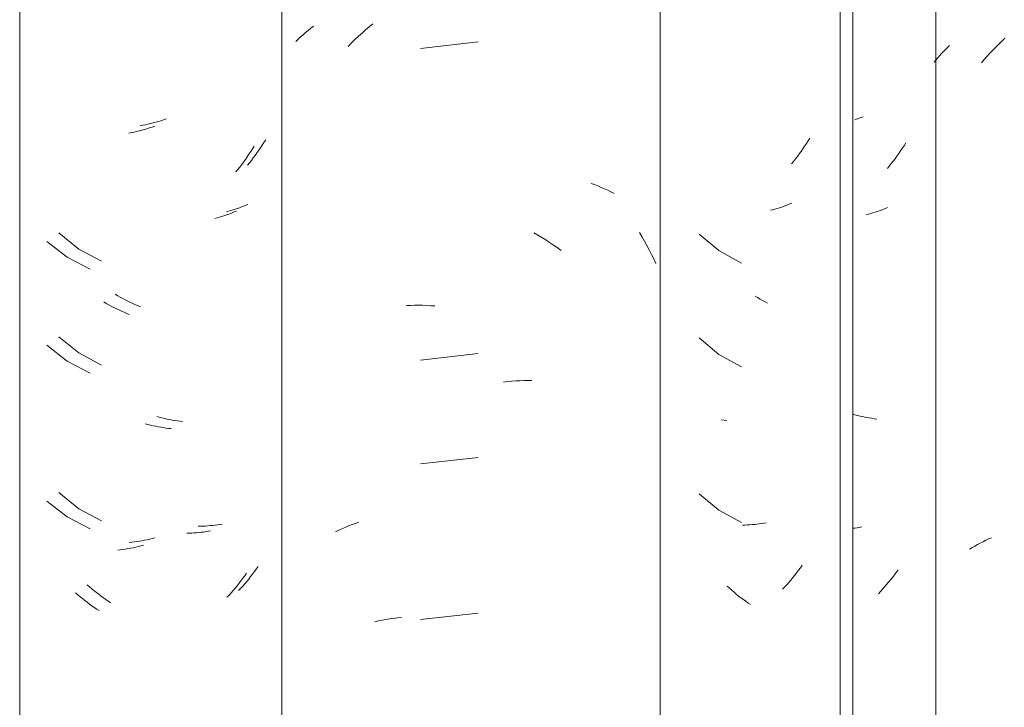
# Model space of a CAD drawing. Header units: metres. Extents: x -27.3 to 21, y -0.3 to 10.3.
# Tile 156 of 255: x 14.612 to 14.898, y 2.863 to 3.063. Entities that reach past the tile are written whole.
import ezdxf

# ---------------------------------------------------------------- set-up
doc = ezdxf.new("R2010")
doc.units = ezdxf.units.M
doc.layers.add('A-GLAZ-CWMG', color=7, linetype='Continuous', lineweight=5)

# ---------------------------------------------------------------- blocks, each defined once
blk = doc.blocks.new('FP_251-FACHADA 03')
at = {"layer": 'A-GLAZ-CWMG', "color": 9, "true_color": 0xc0c0c0}
for p, q in [((20.06318, 3.03375), (20.06237, 3.03349)), ((20.06399, 3.03402), (20.06318, 3.03375)), ((20.06479, 3.0343), (20.06399, 3.03402)), ((20.06281, 2.94772), (20.06206, 2.94792)), ((20.06357, 2.94754), (20.06281, 2.94772)), ((20.06432, 2.94737), (20.06357, 2.94754)), ((20.06507, 2.94721), (20.06432, 2.94737)), ((20.06582, 2.94706), (20.06507, 2.94721)), ((20.06657, 2.94693), (20.06582, 2.94706)), ((20.06731, 2.94681), (20.06657, 2.94693)), ((20.06806, 2.9467), (20.06731, 2.94681)), ((20.0688, 2.94661), (20.06806, 2.9467))]:
    blk.add_line(p, q, dxfattribs=at)
blk = doc.blocks.new('Rectangular Mullion - Telha Fibrocimento - Ondulada-2565197-FACHADA 03')
at = {"layer": 'A-GLAZ-CWMG'}
blk.add_blockref('FP_251-FACHADA 03', (0, 0), dxfattribs=at)
blk = doc.blocks.new('FP_258-FACHADA 03')
at = {"layer": 'A-GLAZ-CWMG', "color": 9, "true_color": 0xc0c0c0}
for p, q in [((20.10418, 3.05546), (20.10505, 3.05632)), ((20.10505, 3.05632), (20.10594, 3.05716)), ((20.08756, 3.05268), (20.08813, 3.05329)), ((20.08813, 3.05329), (20.08872, 3.05389)), ((20.08872, 3.05389), (20.08931, 3.05448)), ((20.08931, 3.05448), (20.08993, 3.05506)), ((20.10162, 3.0528), (20.10246, 3.0537)), ((20.10246, 3.0537), (20.10331, 3.05459)), ((20.10331, 3.05459), (20.10418, 3.05546)), ((20.08545, 3.05015), (20.08596, 3.0508)), ((20.08596, 3.0508), (20.08648, 3.05143)), ((20.08648, 3.05143), (20.08701, 3.05206)), ((20.08701, 3.05206), (20.08756, 3.05268)), ((20.09916, 3.05001), (20.09996, 3.05095)), ((20.09996, 3.05095), (20.10078, 3.05188)), ((20.10078, 3.05188), (20.10162, 3.0528)), ((20.09804, 2.91016), (20.09883, 2.91059)), ((20.09883, 2.91059), (20.09963, 2.911)), ((20.09963, 2.911), (20.10044, 2.9114)), ((20.10044, 2.9114), (20.10127, 2.91178)), ((20.10127, 2.91178), (20.10211, 2.91215)), ((20.09574, 2.9088), (20.09649, 2.90927)), ((20.09649, 2.90927), (20.09726, 2.90972)), ((20.09726, 2.90972), (20.09804, 2.91016))]:
    blk.add_line(p, q, dxfattribs=at)
blk = doc.blocks.new('FP_259-FACHADA 03')
at = {"layer": 'A-GLAZ-CWMG', "color": 9, "true_color": 0xc0c0c0}
for p, q in [((20.0762, 3.02518), (20.07569, 3.02441)), ((20.0767, 3.02595), (20.0762, 3.02518)), ((20.07719, 3.02673), (20.0767, 3.02595)), ((20.07411, 3.02218), (20.07356, 3.02146)), ((20.07464, 3.02292), (20.07411, 3.02218)), ((20.07517, 3.02366), (20.07464, 3.02292)), ((20.07569, 3.02441), (20.07517, 3.02366)), ((20.07243, 3.02004), (20.07186, 3.01935)), ((20.073, 3.02075), (20.07243, 3.02004)), ((20.07356, 3.02146), (20.073, 3.02075)), ((20.07135, 3.00772), (20.07076, 3.00748)), ((20.07193, 3.00797), (20.07135, 3.00772)), ((20.06639, 3.0061), (20.06574, 3.00595)), ((20.06704, 3.00626), (20.06639, 3.0061)), ((20.06768, 3.00643), (20.06704, 3.00626)), ((20.06831, 3.00662), (20.06768, 3.00643)), ((20.06893, 3.00682), (20.06831, 3.00662)), ((20.06955, 3.00703), (20.06893, 3.00682)), ((20.07016, 3.00725), (20.06955, 3.00703)), ((20.07076, 3.00748), (20.07016, 3.00725)), ((20.01721, 3.00028), (20.02297, 2.99552)), ((20.02297, 2.99552), (20.02951, 2.99189)), ((20.03419, 2.98185), (20.03348, 2.98229)), ((20.03492, 2.98143), (20.03419, 2.98185)), ((20.03564, 2.98101), (20.03492, 2.98143)), ((20.03637, 2.98061), (20.03564, 2.98101)), ((20.0371, 2.98023), (20.03637, 2.98061)), ((20.01721, 2.97014), (20.02297, 2.96538)), ((20.02297, 2.96538), (20.02951, 2.96174)), ((20.01721, 2.92492), (20.02297, 2.92016)), ((20.02297, 2.92016), (20.02951, 2.91653)), ((20.06245, 2.91496), (20.06182, 2.91488)), ((20.06313, 2.91505), (20.06245, 2.91496)), ((20.06381, 2.91515), (20.06313, 2.91505)), ((20.06448, 2.91527), (20.06381, 2.91515)), ((20.07446, 2.90209), (20.07391, 2.90136)), ((20.07499, 2.90283), (20.07446, 2.90209)), ((20.07223, 2.89923), (20.07165, 2.89854)), ((20.0728, 2.89993), (20.07223, 2.89923)), ((20.07336, 2.90064), (20.0728, 2.89993)), ((20.07391, 2.90136), (20.07336, 2.90064)), ((20.026, 2.89746), (20.02535, 2.89805)), ((20.02666, 2.89689), (20.026, 2.89746)), ((20.02733, 2.89632), (20.02666, 2.89689)), ((20.028, 2.89577), (20.02733, 2.89632)), ((20.06987, 2.89654), (20.06925, 2.89589)), ((20.07047, 2.89719), (20.06987, 2.89654)), ((20.07107, 2.89786), (20.07047, 2.89719)), ((20.07165, 2.89854), (20.07107, 2.89786)), ((20.02867, 2.89523), (20.028, 2.89577)), ((20.02935, 2.89471), (20.02867, 2.89523)), ((20.03004, 2.89419), (20.02935, 2.89471)), ((20.03073, 2.89369), (20.03004, 2.89419)), ((20.03143, 2.8932), (20.03073, 2.89369)), ((20.03214, 2.89273), (20.03143, 2.8932))]:
    blk.add_line(p, q, dxfattribs=at)
blk = doc.blocks.new('FP_260-FACHADA 03')
at = {"layer": 'A-GLAZ-CWMG', "color": 9, "true_color": 0xc0c0c0}
for p, q in [((19.90292, 3.0588), (19.90368, 3.05943)), ((19.90368, 3.05943), (19.90445, 3.06004)), ((19.90445, 3.06004), (19.90524, 3.06064)), ((19.91932, 3.05864), (19.92035, 3.05957)), ((19.92035, 3.05957), (19.9214, 3.06047)), ((19.9214, 3.06047), (19.92246, 3.06135)), ((19.9001, 3.05615), (19.90078, 3.05683)), ((19.90078, 3.05683), (19.90147, 3.0575)), ((19.90147, 3.0575), (19.90219, 3.05816)), ((19.90219, 3.05816), (19.90292, 3.0588)), ((19.91628, 3.05576), (19.91728, 3.05674)), ((19.91728, 3.05674), (19.91829, 3.0577)), ((19.91829, 3.0577), (19.91932, 3.05864)), ((19.9153, 3.05476), (19.91628, 3.05576)), ((19.95303, 3.05606), (19.93627, 3.05416)), ((19.98583, 3.015), (19.98683, 3.01464)), ((19.98683, 3.01464), (19.98781, 3.01425)), ((19.98781, 3.01425), (19.98878, 3.01385)), ((19.98878, 3.01385), (19.98974, 3.01343)), ((19.98974, 3.01343), (19.99069, 3.01299)), ((19.99069, 3.01299), (19.99161, 3.01253)), ((19.99161, 3.01253), (19.99253, 3.01206)), ((19.96922, 3.00064), (19.97037, 2.99998)), ((19.97037, 2.99998), (19.97152, 2.9993)), ((19.97152, 2.9993), (19.97266, 2.99859)), ((19.99987, 3.00078), (20.00061, 2.99954)), ((20.00061, 2.99954), (20.00134, 2.99827)), ((19.97266, 2.99859), (19.9738, 2.99786)), ((19.9738, 2.99786), (19.97492, 2.99712)), ((19.97492, 2.99712), (19.97603, 2.99635)), ((19.97603, 2.99635), (19.97714, 2.99555)), ((20.00134, 2.99827), (20.00205, 2.99699)), ((20.00205, 2.99699), (20.00273, 2.9957)), ((20.00273, 2.9957), (20.0034, 2.9944)), ((20.0034, 2.9944), (20.00405, 2.99308)), ((20.00405, 2.99308), (20.00468, 2.99175)), ((19.93226, 2.97952), (19.93341, 2.97957)), ((19.93341, 2.97957), (19.93457, 2.97961)), ((19.93457, 2.97961), (19.93573, 2.97962)), ((19.93573, 2.97962), (19.9369, 2.97961)), ((19.9369, 2.97961), (19.93808, 2.97957)), ((19.93808, 2.97957), (19.93926, 2.97951)), ((19.93926, 2.97951), (19.94045, 2.97943)), ((19.95303, 2.96563), (19.93627, 2.96373)), ((19.96037, 2.95734), (19.96156, 2.95747)), ((19.96156, 2.95747), (19.96275, 2.95757)), ((19.96275, 2.95757), (19.96394, 2.95765)), ((19.96394, 2.95765), (19.96512, 2.95771)), ((19.96512, 2.95771), (19.9663, 2.95775)), ((19.9663, 2.95775), (19.96747, 2.95776)), ((19.96747, 2.95776), (19.96863, 2.95775)), ((19.95303, 2.93548), (19.93627, 2.93359)), ((19.91642, 2.91595), (19.91742, 2.91631)), ((19.91742, 2.91631), (19.91843, 2.91666)), ((19.91163, 2.91385), (19.91256, 2.9143)), ((19.91256, 2.9143), (19.9135, 2.91474)), ((19.9135, 2.91474), (19.91446, 2.91516)), ((19.91446, 2.91516), (19.91543, 2.91557)), ((19.91543, 2.91557), (19.91642, 2.91595)), ((19.923, 2.88778), (19.92408, 2.88802)), ((19.92408, 2.88802), (19.92517, 2.88823)), ((19.92517, 2.88823), (19.92626, 2.88842)), ((19.92626, 2.88842), (19.92737, 2.8886)), ((19.92737, 2.8886), (19.92849, 2.88875)), ((19.92849, 2.88875), (19.92961, 2.88888)), ((19.92961, 2.88888), (19.93075, 2.88898)), ((19.95303, 2.89027), (19.93627, 2.88838))]:
    blk.add_line(p, q, dxfattribs=at)
blk = doc.blocks.new('FP_261-FACHADA 03')
at = {"layer": 'A-GLAZ-CWMG', "color": 9, "true_color": 0xc0c0c0}
for p, q in [((19.85537, 3.03043), (19.85462, 3.03023)), ((19.85612, 3.03064), (19.85537, 3.03043)), ((19.85687, 3.03086), (19.85612, 3.03064)), ((19.85763, 3.03109), (19.85687, 3.03086)), ((19.85838, 3.03134), (19.85763, 3.03109)), ((19.85913, 3.03161), (19.85838, 3.03134)), ((19.85237, 3.02973), (19.85162, 3.02959)), ((19.85312, 3.02989), (19.85237, 3.02973)), ((19.85387, 3.03005), (19.85312, 3.02989)), ((19.85462, 3.03023), (19.85387, 3.03005)), ((19.88749, 3.02499), (19.887, 3.02422)), ((19.88797, 3.02578), (19.88749, 3.02499)), ((19.88545, 3.02194), (19.88492, 3.0212)), ((19.88598, 3.02269), (19.88545, 3.02194)), ((19.88649, 3.02345), (19.88598, 3.02269)), ((19.887, 3.02422), (19.88649, 3.02345)), ((19.88326, 3.01904), (19.88269, 3.01834)), ((19.88382, 3.01975), (19.88326, 3.01904)), ((19.88438, 3.02047), (19.88382, 3.01975)), ((19.88492, 3.0212), (19.88438, 3.02047)), ((19.87726, 3.00501), (19.87661, 3.00485)), ((19.87791, 3.00518), (19.87726, 3.00501)), ((19.87854, 3.00537), (19.87791, 3.00518)), ((19.87917, 3.00556), (19.87854, 3.00537)), ((19.87979, 3.00577), (19.87917, 3.00556)), ((19.8804, 3.00599), (19.87979, 3.00577)), ((19.88101, 3.00621), (19.8804, 3.00599)), ((19.8816, 3.00645), (19.88101, 3.00621)), ((19.88219, 3.0067), (19.8816, 3.00645)), ((19.88277, 3.00696), (19.88219, 3.0067)), ((19.82779, 2.99816), (19.83369, 2.99356)), ((19.83369, 2.99356), (19.84034, 2.99009)), ((19.84507, 2.98017), (19.84435, 2.98059)), ((19.8458, 2.97976), (19.84507, 2.98017)), ((19.84653, 2.97936), (19.8458, 2.97976)), ((19.84726, 2.97898), (19.84653, 2.97936)), ((19.848, 2.97861), (19.84726, 2.97898)), ((19.84874, 2.97826), (19.848, 2.97861)), ((19.84948, 2.97791), (19.84874, 2.97826)), ((19.85022, 2.97758), (19.84948, 2.97791)), ((19.85097, 2.97727), (19.85022, 2.97758)), ((19.85171, 2.97697), (19.85097, 2.97727)), ((19.82779, 2.96802), (19.83369, 2.96342)), ((19.83369, 2.96342), (19.84034, 2.95995)), ((19.85715, 2.94504), (19.8564, 2.94524)), ((19.85791, 2.94485), (19.85715, 2.94504)), ((19.85866, 2.94467), (19.85791, 2.94485)), ((19.85941, 2.94451), (19.85866, 2.94467)), ((19.86016, 2.94436), (19.85941, 2.94451)), ((19.86091, 2.94422), (19.86016, 2.94436)), ((19.86165, 2.9441), (19.86091, 2.94422)), ((19.8624, 2.94399), (19.86165, 2.9441)), ((19.86314, 2.9439), (19.8624, 2.94399)), ((19.86388, 2.94381), (19.86314, 2.9439)), ((19.82779, 2.9228), (19.83369, 2.9182)), ((19.83369, 2.9182), (19.84034, 2.91474)), ((19.86915, 2.91347), (19.86843, 2.91346)), ((19.86986, 2.91349), (19.86915, 2.91347)), ((19.87057, 2.91353), (19.86986, 2.91349)), ((19.87127, 2.91358), (19.87057, 2.91353)), ((19.87197, 2.91365), (19.87127, 2.91358)), ((19.87266, 2.91372), (19.87197, 2.91365)), ((19.87334, 2.91381), (19.87266, 2.91372)), ((19.87403, 2.91391), (19.87334, 2.91381)), ((19.8747, 2.91403), (19.87403, 2.91391)), ((19.87537, 2.91415), (19.8747, 2.91403)), ((19.84912, 2.90865), (19.84838, 2.90857)), ((19.84986, 2.90875), (19.84912, 2.90865)), ((19.85061, 2.90885), (19.84986, 2.90875)), ((19.85135, 2.90898), (19.85061, 2.90885)), ((19.8521, 2.90911), (19.85135, 2.90898)), ((19.85285, 2.90926), (19.8521, 2.90911)), ((19.8536, 2.90942), (19.85285, 2.90926)), ((19.85435, 2.9096), (19.8536, 2.90942)), ((19.85511, 2.90979), (19.85435, 2.9096)), ((19.85586, 2.90999), (19.85511, 2.90979)), ((19.8858, 2.90185), (19.88527, 2.90111)), ((19.88363, 2.89893), (19.88306, 2.89822)), ((19.88418, 2.89964), (19.88363, 2.89893)), ((19.88473, 2.90037), (19.88418, 2.89964)), ((19.88527, 2.90111), (19.88473, 2.90037)), ((19.83678, 2.89558), (19.83612, 2.89615)), ((19.88131, 2.89616), (19.88071, 2.8955)), ((19.88191, 2.89684), (19.88131, 2.89616)), ((19.88249, 2.89752), (19.88191, 2.89684)), ((19.88306, 2.89822), (19.88249, 2.89752)), ((19.83745, 2.89502), (19.83678, 2.89558)), ((19.83813, 2.89448), (19.83745, 2.89502)), ((19.83881, 2.89394), (19.83813, 2.89448)), ((19.83949, 2.89342), (19.83881, 2.89394)), ((19.84018, 2.89291), (19.83949, 2.89342)), ((19.88071, 2.8955), (19.88011, 2.89485)), ((19.84088, 2.89241), (19.84018, 2.89291)), ((19.84158, 2.89193), (19.84088, 2.89241)), ((19.84228, 2.89145), (19.84158, 2.89193)), ((19.843, 2.89099), (19.84228, 2.89145))]:
    blk.add_line(p, q, dxfattribs=at)
blk = doc.blocks.new('Rectangular Mullion - Telha Fibrocimento - Ondulada-V252-FACHADA 03')
at = {"layer": 'A-GLAZ-CWMG'}
for p, q in [((20.00591, 4.13466), (20.00591, 2.77941)), ((20.08597, 4.13427), (20.08597, 2.77902)), ((19.89608, 4.13223), (19.89608, 2.77698))]:
    blk.add_line(p, q, dxfattribs=at)
for name in ['FP_258-FACHADA 03', 'FP_260-FACHADA 03', 'FP_259-FACHADA 03', 'FP_261-FACHADA 03']:
    blk.add_blockref(name, (0, 0), dxfattribs=at)
blk = doc.blocks.new('FP_267-FACHADA 03')
at = {"layer": 'A-GLAZ-CWMG', "color": 9, "true_color": 0xc0c0c0}
for p, q in [((20.04932, 3.02811), (20.04883, 3.02733)), ((20.04732, 3.02503), (20.04679, 3.02428)), ((20.04783, 3.02579), (20.04732, 3.02503)), ((20.04834, 3.02655), (20.04783, 3.02579)), ((20.04883, 3.02733), (20.04834, 3.02655)), ((20.04516, 3.02209), (20.0446, 3.02138)), ((20.04572, 3.02281), (20.04516, 3.02209)), ((20.04626, 3.02354), (20.04572, 3.02281)), ((20.04679, 3.02428), (20.04626, 3.02354)), ((20.0446, 3.02138), (20.04403, 3.02068)), ((20.03987, 3.00772), (20.03923, 3.00754)), ((20.0405, 3.00792), (20.03987, 3.00772)), ((20.04112, 3.00812), (20.0405, 3.00792)), ((20.04173, 3.00834), (20.04112, 3.00812)), ((20.04234, 3.00856), (20.04173, 3.00834)), ((20.04293, 3.0088), (20.04234, 3.00856)), ((20.04352, 3.00905), (20.04293, 3.0088)), ((20.0441, 3.00931), (20.04352, 3.00905)), ((20.03859, 3.00737), (20.03794, 3.00721)), ((20.03923, 3.00754), (20.03859, 3.00737)), ((20.02446, 2.94628), (20.02371, 2.94638)), ((20.0252, 2.9462), (20.02446, 2.94628)), ((20.03398, 2.91609), (20.03329, 2.91602)), ((20.03467, 2.91618), (20.03398, 2.91609)), ((20.03535, 2.91628), (20.03467, 2.91618)), ((20.03602, 2.91639), (20.03535, 2.91628)), ((20.03669, 2.91652), (20.03602, 2.91639)), ((20.03047, 2.91584), (20.02975, 2.91583)), ((20.03118, 2.91587), (20.03047, 2.91584)), ((20.03189, 2.9159), (20.03118, 2.91587)), ((20.03259, 2.91595), (20.03189, 2.9159)), ((20.03329, 2.91602), (20.03259, 2.91595)), ((20.04552, 2.90199), (20.04497, 2.90127)), ((20.04607, 2.90271), (20.04552, 2.90199)), ((20.04661, 2.90345), (20.04607, 2.90271)), ((20.04714, 2.90419), (20.04661, 2.90345)), ((20.04324, 2.89919), (20.04265, 2.89851)), ((20.04382, 2.89987), (20.04324, 2.89919)), ((20.0444, 2.90057), (20.04382, 2.89987)), ((20.04497, 2.90127), (20.0444, 2.90057)), ((20.04205, 2.89785), (20.04144, 2.8972)), ((20.04265, 2.89851), (20.04205, 2.89785))]:
    blk.add_line(p, q, dxfattribs=at)
blk = doc.blocks.new('FP_269-FACHADA 03')
at = {"layer": 'A-GLAZ-CWMG', "color": 9, "true_color": 0xc0c0c0}
for p, q in [((19.86169, 3.03346), (19.86094, 3.03321)), ((19.86244, 3.03371), (19.86169, 3.03346)), ((19.85568, 3.0319), (19.85494, 3.03177)), ((19.85643, 3.03205), (19.85568, 3.0319)), ((19.85718, 3.03221), (19.85643, 3.03205)), ((19.85793, 3.03238), (19.85718, 3.03221)), ((19.85869, 3.03257), (19.85793, 3.03238)), ((19.85944, 3.03277), (19.85869, 3.03257)), ((19.86019, 3.03299), (19.85944, 3.03277)), ((19.86094, 3.03321), (19.86019, 3.03299)), ((19.89135, 3.02769), (19.89086, 3.0269)), ((19.88986, 3.02536), (19.88935, 3.02461)), ((19.89037, 3.02613), (19.88986, 3.02536)), ((19.89086, 3.0269), (19.89037, 3.02613)), ((19.88774, 3.0224), (19.88719, 3.02168)), ((19.88829, 3.02312), (19.88774, 3.0224)), ((19.88882, 3.02386), (19.88829, 3.02312)), ((19.88935, 3.02461), (19.88882, 3.02386)), ((19.88662, 3.02097), (19.88605, 3.02028)), ((19.88719, 3.02168), (19.88662, 3.02097)), ((19.88314, 3.00772), (19.88251, 3.00752)), ((19.88375, 3.00793), (19.88314, 3.00772)), ((19.88436, 3.00816), (19.88375, 3.00793)), ((19.88496, 3.0084), (19.88436, 3.00816)), ((19.88554, 3.00864), (19.88496, 3.0084)), ((19.88613, 3.0089), (19.88554, 3.00864)), ((19.8806, 3.00698), (19.87995, 3.00682)), ((19.88125, 3.00715), (19.8806, 3.00698)), ((19.88189, 3.00733), (19.88125, 3.00715)), ((19.88251, 3.00752), (19.88189, 3.00733)), ((19.83127, 3.00061), (19.8371, 2.99593)), ((19.8371, 2.99593), (19.8437, 2.99239)), ((19.84841, 2.98241), (19.84769, 2.98284)), ((19.84914, 2.982), (19.84841, 2.98241)), ((19.84986, 2.98159), (19.84914, 2.982)), ((19.85059, 2.9812), (19.84986, 2.98159)), ((19.85133, 2.98083), (19.85059, 2.9812)), ((19.85206, 2.98046), (19.85133, 2.98083)), ((19.8528, 2.98011), (19.85206, 2.98046)), ((19.85355, 2.97978), (19.8528, 2.98011)), ((19.85429, 2.97945), (19.85355, 2.97978)), ((19.85504, 2.97914), (19.85429, 2.97945)), ((19.83127, 2.97047), (19.8371, 2.96579)), ((19.8371, 2.96579), (19.8437, 2.96225)), ((19.86047, 2.94716), (19.85972, 2.94738)), ((19.86122, 2.94697), (19.86047, 2.94716)), ((19.86197, 2.94678), (19.86122, 2.94697)), ((19.86272, 2.94661), (19.86197, 2.94678)), ((19.86347, 2.94646), (19.86272, 2.94661)), ((19.86422, 2.94631), (19.86347, 2.94646)), ((19.86497, 2.94618), (19.86422, 2.94631)), ((19.86571, 2.94607), (19.86497, 2.94618)), ((19.86645, 2.94597), (19.86571, 2.94607)), ((19.86719, 2.94588), (19.86645, 2.94597)), ((19.83127, 2.92526), (19.8371, 2.92058)), ((19.8371, 2.92058), (19.8437, 2.91703)), ((19.8787, 2.91613), (19.87803, 2.91601)), ((19.87247, 2.91549), (19.87175, 2.91548)), ((19.87318, 2.91551), (19.87247, 2.91549)), ((19.87389, 2.91555), (19.87318, 2.91551)), ((19.87459, 2.91559), (19.87389, 2.91555)), ((19.87529, 2.91565), (19.87459, 2.91559)), ((19.87599, 2.91572), (19.87529, 2.91565)), ((19.87667, 2.91581), (19.87599, 2.91572)), ((19.87736, 2.9159), (19.87667, 2.91581)), ((19.87803, 2.91601), (19.87736, 2.9159)), ((19.85245, 2.91085), (19.85171, 2.91078)), ((19.85319, 2.91094), (19.85245, 2.91085)), ((19.85393, 2.91104), (19.85319, 2.91094)), ((19.85468, 2.91115), (19.85393, 2.91104)), ((19.85542, 2.91128), (19.85468, 2.91115)), ((19.85617, 2.91142), (19.85542, 2.91128)), ((19.85692, 2.91158), (19.85617, 2.91142)), ((19.85767, 2.91175), (19.85692, 2.91158)), ((19.85842, 2.91193), (19.85767, 2.91175)), ((19.85917, 2.91213), (19.85842, 2.91193)), ((19.8881, 2.9023), (19.88755, 2.90157)), ((19.88863, 2.90303), (19.8881, 2.9023)), ((19.88916, 2.90377), (19.88863, 2.90303)), ((19.88585, 2.89946), (19.88526, 2.89878)), ((19.88642, 2.90016), (19.88585, 2.89946)), ((19.88699, 2.90086), (19.88642, 2.90016)), ((19.88755, 2.90157), (19.88699, 2.90086)), ((19.84017, 2.89792), (19.83951, 2.8985)), ((19.84083, 2.89735), (19.84017, 2.89792)), ((19.8415, 2.8968), (19.84083, 2.89735)), ((19.84218, 2.89626), (19.8415, 2.8968)), ((19.84286, 2.89573), (19.84218, 2.89626)), ((19.88407, 2.89745), (19.88346, 2.8968)), ((19.88467, 2.89811), (19.88407, 2.89745)), ((19.88526, 2.89878), (19.88467, 2.89811)), ((19.84354, 2.89521), (19.84286, 2.89573)), ((19.84424, 2.8947), (19.84354, 2.89521)), ((19.84493, 2.89421), (19.84424, 2.8947)), ((19.84564, 2.89373), (19.84493, 2.89421)), ((19.84634, 2.89326), (19.84564, 2.89373))]:
    blk.add_line(p, q, dxfattribs=at)
blk = doc.blocks.new('Rectangular Mullion - Telha Fibrocimento - Ondulada-V266-FACHADA 03')
at = {"layer": 'A-GLAZ-CWMG', "true_color": 0xc0c0c0}
h = blk.add_hatch(dxfattribs=at)
h.set_pattern_fill('FP_27', color=9, style=0, pattern_type=2)
h.set_pattern_definition([(315.081, (27.064, -4.324), (0.286173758, -0.270297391), [0.01667, -0.28643, 0.01667, -1.903]), (315.081, (27.064, -4.324), (0.286173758, -0.270297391), [-0.31978, -0.28643, 0.01667, -0.58954, -1.01]), (315.081, (27.064, -4.324), (0.286173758, -0.270297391), [-1.212, 0.01667, -0.28643, 0.01667, -0.69057]), (315.081, (27.064, -4.324), (0.286173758, -0.270297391), [-1.532, -0.1854, 0.01667, -0.4885]), (126.286, (27.172, -4.424), (-0.205045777, 0.24913451), [0.00997, -0.17136, 0.00997, -1.138]), (126.286, (27.172, -4.424), (-0.205045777, 0.24913451), [-0.19131, -0.17136, 0.00997, -0.35269, -0.60444]), (126.286, (27.172, -4.424), (-0.205045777, 0.24913451), [-0.72533, 0.00997, -0.17136, 0.00997, -0.41314]), (126.286, (27.172, -4.424), (-0.205045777, 0.24913451), [-0.91664, -0.11092, 0.00997, -0.29225]), (147.695, (27.208, -4.429), (-0.08113297, 0.021153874), [0.00698, -0.11998, 0.00698, -0.79715]), (147.695, (27.208, -4.429), (-0.08113297, 0.021153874), [-0.13395, -0.11998, 0.00698, -0.24695, -0.42323]), (147.695, (27.208, -4.429), (-0.08113297, 0.021153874), [-0.50787, 0.00698, -0.11998, 0.00698, -0.28928]), (147.695, (27.208, -4.429), (-0.08113297, 0.021153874), [-0.64182, -0.07766, 0.00698, -0.20463])])
h.paths.add_polyline_path([(20.06182, 2.77693), (20.06144, 4.13255), (20.05814, 4.13584), (20.05814, 2.78059), (20.06174, 2.77701)])
at = {"layer": 'A-GLAZ-CWMG'}
for p, q in [((19.81993, 4.13466), (19.81993, 2.77941)), ((20.05814, 4.13584), (20.05814, 2.78059)), ((20.06182, 4.13218), (20.06182, 2.77693))]:
    blk.add_line(p, q, dxfattribs=at)
for name in ['FP_269-FACHADA 03', 'FP_267-FACHADA 03']:
    blk.add_blockref(name, (0, 0), dxfattribs=at)

msp = doc.modelspace()

# ---------------------------------------------------------------- block references
at = {"layer": 'A-GLAZ-CWMG'}
for name in ['Rectangular Mullion - Telha Fibrocimento - Ondulada-V266-FACHADA 03', 'Rectangular Mullion - Telha Fibrocimento - Ondulada-V252-FACHADA 03', 'Rectangular Mullion - Telha Fibrocimento - Ondulada-2565197-FACHADA 03']:
    msp.add_blockref(name, (-5.20782, 0), dxfattribs=at)

doc.saveas('drawing.dxf')
